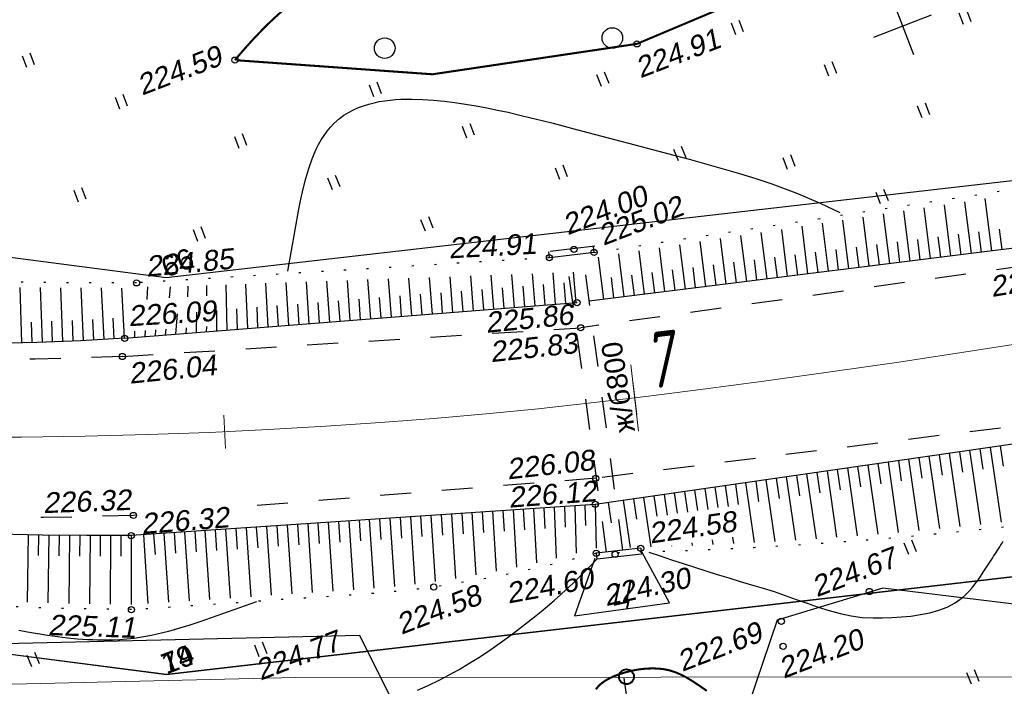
# Model space of a CAD drawing. Header units: millimetres. Extents: x -10 to 1169, y 1 to 1686.
# Tile 217 of 224: x 915 to 963, y 1532 to 1564. Entities that reach past the tile are written whole.
import ezdxf
from ezdxf.enums import TextEntityAlignment as Align
from ezdxf.lldxf.tags import DXFTag

# ---------------------------------------------------------------- set-up
doc = ezdxf.new("R2010")
doc.units = ezdxf.units.MM
for name, pattern in [('ADOT1', [1, 0, -1]), ('AHIDDEN1', [2, 0.5, -1.5]), ('AHIDDEN2', [3, 1.5, -1.5]), ('PHANTOM2', [1.25, 0.625, -0.125, 0.125, -0.125, 0.125, -0.125])]:
    doc.linetypes.add(name, pattern=pattern)
for name, color, linetype in [('CONTURS', 7, 'Continuous'), ('COORDS', 7, 'Continuous'), ('IZOLINES', 32, 'Continuous'), ('PDIGIT', 170, 'Continuous'), ('PICKETS', 7, 'Continuous'), ('Листы', 7, 'Continuous'), ('ОБЪЕКТЫ_АВТОДОРОГ', 7, 'Continuous'), ('Подписи пикетов', 170, 'Continuous'), ('УЧАСТКИ', 7, 'Continuous')]:
    doc.layers.add(name, color=color, linetype=linetype)
doc.layers.add('СВЯЗЬ', color=170, linetype='Связь', lineweight=30)
doc.styles.add('GPR', font='isocpeui.ttf', dxfattribs={"width": 0.8})
doc.styles.get("Standard").update_dxf_attribs({"font": 'arial.ttf'})
doc.styles.add('Подпись пикета', font='isocpeui.ttf', dxfattribs={"height": 2})
tags = doc.linetypes.add('газ', pattern='A,42.7,-5.08,["Г",Standard,S=2.54,R=0,X=-2.54,Y=-1.27],-3.81', length=51.59).pattern_tags.tags
tags[6] = DXFTag(74, 10)
doc.linetypes.add('Связь', pattern='A,12.5,[130,ltypeshp.shx,S=1,R=-30,X=0,Y=0.9],1,[130,ltypeshp.shx,S=1,R=-30,X=0,Y=0.9],1,[130,ltypeshp.shx,S=1,R=-30,X=0,Y=0.9],4.5', length=19)

# ---------------------------------------------------------------- blocks, each defined once
blk = doc.blocks.new('401')
at = {"layer": 'CONTURS'}
for p, q in [((0, 0), (0, 1.2)), ((0.8, 0), (0.8, 1.2))]:
    blk.add_line(p, q, dxfattribs=at)
blk = doc.blocks.new('372')
at = {"layer": 'CONTURS'}
blk.add_circle((0, 0), 1, dxfattribs=at)
blk = doc.blocks.new('пкк')
at = {"layer": 'ОБЪЕКТЫ_АВТОДОРОГ', "lineweight": 15, "ltscale": 200}
blk.add_line((-0.0110175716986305, -0.8223418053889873), (-0.0083168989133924, 0.8046021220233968), dxfattribs=at)
blk = doc.blocks.new('пк')
at = {"layer": 'ОБЪЕКТЫ_АВТОДОРОГ', "linetype": 'Continuous', "lineweight": 25, "xscale": 2, "yscale": 2, "zscale": 2}
blk.add_blockref('пкк', (0.0027216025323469, 0.0077388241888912), dxfattribs=at)

msp = doc.modelspace()

# ---------------------------------------------------------------- linework, layer by layer
at = {"linetype": 'Continuous', "lineweight": 40}
msp.add_circle((944.8497899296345, 1532.043923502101), 0.3621330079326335, dxfattribs=at)
at = {"layer": 'CONTURS', "lineweight": -2}
for p, q in [((961.6056264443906, 1552.600159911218), (961.2858280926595, 1555.113585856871)), ((962.5979568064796, 1552.7237740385), (962.2716654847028, 1555.262349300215)), ((958.628635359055, 1552.229317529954), (958.3230575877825, 1554.666491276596)), ((959.6209657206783, 1552.352931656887), (959.3112178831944, 1554.815610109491)), ((960.6132960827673, 1552.476545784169), (960.2988896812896, 1554.96465410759)), ((954.6593139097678, 1551.734861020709), (954.3680798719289, 1554.069657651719)), ((955.6516442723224, 1551.858475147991), (955.3570227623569, 1554.218896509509)), ((956.6439746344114, 1551.98208927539), (956.3458695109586, 1554.368120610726)), ((957.636304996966, 1552.105703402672), (957.3345719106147, 1554.517322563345)), ((951.6823228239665, 1551.364018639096), (951.4009454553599, 1553.621894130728)), ((952.6746531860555, 1551.487632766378), (952.3900233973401, 1553.771153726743)), ((953.6669835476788, 1551.611246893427), (953.3790729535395, 1553.920408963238)), ((962.1017916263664, 1552.661966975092), (961.9749369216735, 1553.653888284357)), ((963.0941219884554, 1552.78558110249), (962.9656918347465, 1553.777299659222)), ((948.7053317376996, 1550.993176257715), (948.4336215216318, 1553.174101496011)), ((949.6976620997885, 1551.116790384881), (949.4227392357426, 1553.32336720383)), ((950.6899924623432, 1551.240404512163), (950.4118486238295, 1553.472631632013)), ((958.1324701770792, 1552.167510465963), (958.0081912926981, 1553.15975779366)), ((959.1248005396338, 1552.291124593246), (959.0001987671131, 1553.283331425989)), ((960.1171309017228, 1552.414738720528), (959.992049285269, 1553.406885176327)), ((961.1094612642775, 1552.53835284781), (960.9836665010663, 1553.530409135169)), ((941.1077829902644, 1552.394680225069), (941.0736715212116, 1552.686054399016)), ((943.2758242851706, 1552.648495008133), (941.1077829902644, 1552.394680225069)), ((943.305008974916, 1552.947279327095), (941.136967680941, 1552.693464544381)), ((943.2758242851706, 1552.648495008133), (943.2417128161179, 1552.939869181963)), ((945.7283406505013, 1550.622333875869), (945.466242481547, 1552.726300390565)), ((946.720671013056, 1550.745948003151), (946.4553715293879, 1552.875567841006)), ((947.7130013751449, 1550.869562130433), (947.4444983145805, 1553.024834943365)), ((954.1631487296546, 1551.673053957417), (954.0393980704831, 1552.665367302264)), ((955.1554790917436, 1551.796668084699), (955.0316621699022, 1552.788973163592)), ((956.1478094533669, 1551.920282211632), (956.0238940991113, 1552.912575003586)), ((957.1401398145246, 1552.043896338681), (957.01607822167, 1553.036170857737)), ((943.743679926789, 1550.375105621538), (943.4879811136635, 1552.427764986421)), ((944.7360102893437, 1550.49871974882), (944.4771121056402, 1552.577032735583)), ((950.1938272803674, 1551.178597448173), (950.0701851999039, 1552.170924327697)), ((951.1861576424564, 1551.302211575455), (951.0625018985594, 1552.294536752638)), ((952.178488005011, 1551.425825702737), (952.0548120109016, 1552.418148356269)), ((953.1708183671, 1551.549439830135), (953.0471123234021, 1552.541758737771)), ((942.3999490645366, 1550.210022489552), (942.2831310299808, 1551.690108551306)), ((946.2245058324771, 1550.684140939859), (946.1008866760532, 1551.676470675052)), ((947.2168361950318, 1550.807755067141), (947.0932139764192, 1551.80008442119)), ((948.2091665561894, 1550.931369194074), (948.0855400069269, 1551.923698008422)), ((949.2014969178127, 1551.054983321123), (949.0778640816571, 1552.047311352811)), ((928.4433521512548, 1549.108476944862), (928.3167097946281, 1551.185366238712)), ((929.4402519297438, 1549.187158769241), (929.3045177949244, 1551.221094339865)), ((930.4371517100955, 1549.26584059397), (930.2964919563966, 1551.256964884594)), ((931.4340514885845, 1549.344522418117), (931.2912384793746, 1551.292927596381)), ((932.4309512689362, 1549.423204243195), (932.2878296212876, 1551.328950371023)), ((933.4278510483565, 1549.501886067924), (933.285647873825, 1551.365012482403)), ((934.4247508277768, 1549.580567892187), (934.284282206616, 1551.401100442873)), ((935.4216506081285, 1549.659249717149), (935.2834589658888, 1551.437205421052)), ((936.4185503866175, 1549.737931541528), (936.2829958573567, 1551.473321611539)), ((937.4154501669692, 1549.816613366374), (937.2827712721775, 1551.509445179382)), ((938.4123499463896, 1549.89529519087), (938.2827038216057, 1551.545573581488)), ((939.4092497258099, 1549.973977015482), (939.2827386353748, 1551.581705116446)), ((940.4061495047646, 1550.052658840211), (940.2828381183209, 1551.617838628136)), ((941.4030492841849, 1550.131340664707), (941.2829756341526, 1551.653973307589)), ((944.2398451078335, 1550.436912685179), (944.1162301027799, 1551.429242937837)), ((945.2321754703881, 1550.560526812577), (945.1085585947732, 1551.552856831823)), ((915.4733359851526, 1548.25698378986), (915.4034926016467, 1550.950854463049)), ((916.4729169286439, 1548.285930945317), (916.3861933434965, 1550.940497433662)), ((917.4721035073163, 1548.326256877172), (917.3722605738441, 1550.932469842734)), ((918.4712135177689, 1548.368437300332), (918.3591717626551, 1550.926815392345)), ((919.469683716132, 1548.423729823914), (919.3460371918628, 1550.923545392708)), ((920.4681539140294, 1548.479022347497), (920.3328319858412, 1550.922660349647)), ((921.5614979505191, 1550.371473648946), (921.5927453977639, 1550.984391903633)), ((922.6497545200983, 1550.438557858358), (922.7067036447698, 1550.98505167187)), ((923.5397229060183, 1550.493418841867), (923.5634137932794, 1551.014389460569)), ((924.4654914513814, 1550.550486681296), (924.4682408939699, 1551.046465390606)), ((925.4526528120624, 1548.872431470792), (925.4050104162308, 1551.080119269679)), ((926.4495525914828, 1548.951113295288), (926.3630197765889, 1551.114706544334)), ((927.4464523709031, 1549.029795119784), (927.3351618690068, 1551.149860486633)), ((936.9170002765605, 1549.777272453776), (936.8389959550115, 1550.77422547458)), ((937.9139000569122, 1549.855954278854), (937.8356731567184, 1550.852889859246)), ((938.9107998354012, 1549.934636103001), (938.8324178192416, 1550.931559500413)), ((939.9076996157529, 1550.013317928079), (939.829206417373, 1551.010232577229)), ((940.9045993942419, 1550.091999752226), (940.8260219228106, 1551.088907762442)), ((941.9014991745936, 1550.170681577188), (941.8228511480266, 1551.167584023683)), ((929.9387018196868, 1549.226499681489), (929.8701948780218, 1550.224150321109)), ((930.9356015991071, 1549.305181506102), (930.8638311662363, 1550.302602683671)), ((931.9325013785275, 1549.383863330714), (931.8585159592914, 1550.381122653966)), ((932.9294011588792, 1549.462545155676), (932.8539115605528, 1550.459691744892)), ((933.9263009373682, 1549.541226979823), (933.8497891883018, 1550.538295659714)), ((934.9232007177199, 1549.619908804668), (934.845993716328, 1550.616923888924)), ((935.9201004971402, 1549.698590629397), (935.8424198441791, 1550.695568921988)), ((923.9573031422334, 1548.754408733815), (923.983008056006, 1549.754078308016)), ((924.9542029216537, 1548.833090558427), (924.9463216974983, 1549.833059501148)), ((925.9511027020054, 1548.911772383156), (925.9204224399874, 1549.911301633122)), ((926.9480024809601, 1548.990454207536), (926.9018707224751, 1549.989389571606)), ((927.9449022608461, 1549.069136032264), (927.8883013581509, 1550.067532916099)), ((928.9418020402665, 1549.147817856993), (928.8781058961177, 1550.14578719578)), ((915.9731264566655, 1548.271457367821), (915.9438655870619, 1549.271029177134)), ((916.9725102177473, 1548.306093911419), (916.9370688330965, 1549.305465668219)), ((917.9716585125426, 1548.347347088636), (917.9306665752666, 1549.346506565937)), ((918.9704486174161, 1548.396083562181), (918.9239037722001, 1549.394999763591)), ((919.9689188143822, 1548.451376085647), (919.916604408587, 1549.450006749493)), ((922.9604033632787, 1548.675726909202), (923.0353451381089, 1549.672914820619)), ((920.9619453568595, 1548.525695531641), (920.9625888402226, 1548.831707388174)), ((921.4690436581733, 1548.557983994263), (921.4846391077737, 1548.863888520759)), ((921.9669462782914, 1548.595208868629), (921.9804332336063, 1548.894451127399)), ((922.46195347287, 1548.636385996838), (922.4921330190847, 1548.925994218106)), ((923.4588532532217, 1548.715067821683), (923.4711895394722, 1548.986346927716)), ((924.4557530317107, 1548.79374964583), (924.4571576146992, 1549.047125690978)), ((962.0157875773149, 1543.112186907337), (962.1608777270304, 1542.12276846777)), ((962.5106613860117, 1543.183600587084), (963.0456903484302, 1539.546294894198)), ((963.0055351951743, 1543.255014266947), (963.1517240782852, 1542.265757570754)), ((958.5516709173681, 1542.61229115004), (959.0545789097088, 1539.141213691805)), ((959.046544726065, 1542.683704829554), (959.1900678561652, 1541.69405786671)), ((959.5414185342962, 1542.755118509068), (960.0521517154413, 1539.236751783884)), ((960.0362923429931, 1542.826532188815), (960.1801492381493, 1541.83693368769)), ((960.5311661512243, 1542.897945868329), (961.0502232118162, 1539.332335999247)), ((961.0260399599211, 1542.969359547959), (961.1703924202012, 1541.979833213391)), ((961.5209137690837, 1543.040773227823), (962.0475178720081, 1539.43844662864)), ((955.0875542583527, 1542.112395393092), (955.2305290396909, 1541.122669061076)), ((955.5824280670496, 1542.183809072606), (956.0588344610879, 1538.886592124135)), ((956.0773018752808, 1542.25522275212), (956.2203459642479, 1541.265506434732)), ((956.5721756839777, 1542.326636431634), (957.0575369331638, 1538.969421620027)), ((957.0670494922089, 1542.398050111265), (957.2101961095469, 1541.408348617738)), ((957.5619233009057, 1542.469463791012), (958.0563025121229, 1539.052850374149)), ((958.0567971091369, 1542.540877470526), (958.2000954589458, 1541.551197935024)), ((952.1183114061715, 1541.683913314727), (952.2611856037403, 1540.694172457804)), ((952.613185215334, 1541.755326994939), (953.0573490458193, 1538.678634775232)), ((953.1080590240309, 1541.826740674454), (953.2509549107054, 1540.83700294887)), ((953.6029328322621, 1541.898154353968), (954.0583785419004, 1538.743893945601)), ((954.0978066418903, 1541.969568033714), (954.2407344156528, 1540.979834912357)), ((954.5926804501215, 1542.040981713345), (955.0585733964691, 1538.815240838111)), ((948.6541947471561, 1541.184017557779), (948.8004363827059, 1540.170698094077)), ((949.149068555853, 1541.255431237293), (949.2919109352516, 1540.265685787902)), ((949.6439423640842, 1541.326844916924), (949.7904621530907, 1540.311639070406)), ((950.1388161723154, 1541.398258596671), (950.2816654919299, 1540.408514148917)), ((950.6336899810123, 1541.469672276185), (951.0536436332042, 1538.560069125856)), ((951.1285637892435, 1541.541085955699), (951.271423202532, 1540.551342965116)), ((951.6234375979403, 1541.612499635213), (952.0554865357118, 1538.619351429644)), ((945.1900780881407, 1540.684121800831), (945.332907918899, 1539.694374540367)), ((945.6849518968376, 1540.755535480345), (946.0317142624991, 1538.352640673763)), ((946.1798257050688, 1540.826949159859), (946.3226574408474, 1539.837202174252)), ((946.6746995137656, 1540.898362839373), (946.820389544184, 1539.888816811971)), ((947.1695733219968, 1540.969776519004), (947.312407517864, 1539.980029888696)), ((947.664447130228, 1541.041190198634), (947.810412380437, 1540.029757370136)), ((948.1593209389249, 1541.112603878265), (948.3021585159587, 1540.122857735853)), ((939.8391814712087, 1540.180884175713), (939.8934230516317, 1539.182356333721)), ((940.3380531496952, 1540.214455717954), (940.4736838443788, 1537.573880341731)), ((940.836924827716, 1540.248027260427), (940.8837742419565, 1539.24912529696)), ((941.3357965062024, 1540.281598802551), (941.4404717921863, 1537.798478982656)), ((941.8346681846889, 1540.315170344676), (941.8717578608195, 1539.315858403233)), ((942.3335398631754, 1540.348741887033), (942.4067979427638, 1538.037780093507)), ((942.8324115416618, 1540.38231342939), (942.8583702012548, 1539.382650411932)), ((943.3312832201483, 1540.415884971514), (943.3731879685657, 1538.291948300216)), ((943.9675996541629, 1540.501931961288), (944.1104294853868, 1539.51218470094)), ((944.6952042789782, 1540.612708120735), (945.0249050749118, 1538.328013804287)), ((932.8549779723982, 1539.710882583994), (932.9214737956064, 1538.713095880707)), ((933.3538496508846, 1539.744454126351), (933.574319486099, 1536.429687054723)), ((933.8527213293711, 1539.778025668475), (933.9188883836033, 1538.780217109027)), ((934.3515930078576, 1539.8115972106), (934.5681263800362, 1536.53629397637)), ((934.8504646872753, 1539.845168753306), (934.916129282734, 1538.847327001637)), ((935.3493363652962, 1539.878740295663), (935.5597092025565, 1536.666760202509)), ((935.8482080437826, 1539.912311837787), (935.9130986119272, 1538.914419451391)), ((936.3470797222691, 1539.945883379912), (936.5489318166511, 1536.818635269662)), ((936.8459514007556, 1539.979454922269), (936.9096413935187, 1538.98148519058)), ((937.344823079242, 1540.013026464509), (937.5357865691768, 1536.985177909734)), ((937.8436947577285, 1540.04659800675), (937.9055128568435, 1539.048510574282)), ((938.3425664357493, 1540.080169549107), (938.5196162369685, 1537.166239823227)), ((938.8414381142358, 1540.113741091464), (938.9003196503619, 1539.115476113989)), ((939.3403097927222, 1540.147312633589), (939.4994026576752, 1537.36235147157)), ((925.8707744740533, 1539.240880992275), (925.9378807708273, 1538.243135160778)), ((926.3696461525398, 1539.2744525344), (926.5943970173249, 1535.932436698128)), ((926.8685178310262, 1539.308024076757), (926.9356048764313, 1538.310276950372)), ((927.367389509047, 1539.341595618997), (927.5917011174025, 1536.004963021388)), ((927.8662611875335, 1539.375167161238), (927.9333195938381, 1538.377418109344)), ((928.36513286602, 1539.408738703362), (928.5891797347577, 1536.074332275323)), ((928.8640045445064, 1539.442310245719), (928.9310201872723, 1538.444558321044)), ((929.3628762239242, 1539.475881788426), (929.5869952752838, 1536.137839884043)), ((929.861747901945, 1539.50945333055), (929.9286996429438, 1538.511697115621)), ((930.3606195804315, 1539.543024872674), (930.5848067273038, 1536.200130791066)), ((930.859491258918, 1539.576596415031), (930.9263473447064, 1538.578833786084)), ((931.3583629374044, 1539.610167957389), (931.5822706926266, 1536.265677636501)), ((931.8572346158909, 1539.643739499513), (931.9239470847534, 1538.645967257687)), ((932.3561062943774, 1539.677311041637), (932.5788882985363, 1536.340971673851)), ((915.7899189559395, 1538.93635212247), (915.7320681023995, 1535.665957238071)), ((916.2898553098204, 1538.928374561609), (916.274109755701, 1537.928498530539)), ((916.7897916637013, 1538.920397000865), (916.7443700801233, 1535.632773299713)), ((917.2897663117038, 1538.91536187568), (917.2775620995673, 1537.915436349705)), ((917.7897409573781, 1538.910326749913), (917.7547223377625, 1535.607257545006)), ((918.2897222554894, 1538.906002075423), (918.2806749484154, 1537.906043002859)), ((918.7897035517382, 1538.901677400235), (918.7648109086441, 1535.583017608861)), ((919.2897030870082, 1538.900995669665), (919.2837471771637, 1537.901013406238)), ((919.7897026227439, 1538.900313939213), (919.7749805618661, 1535.567764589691)), ((920.2897021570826, 1538.899632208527), (920.2868147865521, 1537.899636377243)), ((920.789701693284, 1538.89895047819), (920.7851389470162, 1535.552509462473)), ((921.3809293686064, 1538.938737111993), (921.6055306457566, 1535.601171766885)), ((921.8798010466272, 1538.97230865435), (921.9469416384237, 1537.974565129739)), ((922.3786727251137, 1539.005880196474), (922.603600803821, 1535.663209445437)), ((922.8775444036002, 1539.039451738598), (922.9446796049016, 1538.041707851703)), ((923.3764160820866, 1539.073023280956), (923.6015326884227, 1535.727260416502)), ((923.8752877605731, 1539.106594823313), (923.9424162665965, 1538.108850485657)), ((924.3741594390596, 1539.140166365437), (924.5993055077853, 1535.793585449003)), ((924.8730311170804, 1539.173737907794), (924.9401504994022, 1538.175992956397)), ((925.3719027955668, 1539.207309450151), (925.5969391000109, 1535.861826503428)), ((950.004730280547, 1538.827018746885), (950.0501418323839, 1538.512371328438)), ((945.5424926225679, 1538.285834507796), (943.3781194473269, 1538.041996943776)), ((945.5424926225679, 1538.285834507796), (945.5756512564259, 1538.002599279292)), ((947.0346390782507, 1538.404193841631), (947.0370052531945, 1538.387797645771)), ((948.0246661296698, 1538.545134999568), (948.042298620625, 1538.422954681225)), ((949.0146960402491, 1538.686076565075), (949.0465799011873, 1538.465150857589)), ((943.3781194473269, 1538.041996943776), (943.4123807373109, 1537.749343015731)), ((945.5855474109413, 1538.001595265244), (943.421174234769, 1537.757757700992))]:
    msp.add_line(p, q, dxfattribs=at)
at = {"layer": 'CONTURS', "linetype": 'ADOT1', "lineweight": -2}
msp.add_line((941.1077829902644, 1552.394680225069), (921.0483047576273, 1551.172852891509), dxfattribs=at)
at = {"layer": 'CONTURS', "color": 1, "linetype": 'газ', "lineweight": 15}
for p, q in [((898.7404541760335, 1531.309310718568), (928.7700151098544, 1532.008245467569)), ((970.133321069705, 1532.038074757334), (928.7665308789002, 1532.006728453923))]:
    msp.add_line(p, q, dxfattribs=at)
at = {"layer": 'CONTURS', "lineweight": 25}
msp.add_line((944.7216588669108, 1531.968255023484), (946.3780057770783, 1520.418233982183), dxfattribs=at)
at = {"layer": 'CONTURS', "linetype": 'AHIDDEN1', "const_width": 0.1}
msp.add_lwpolyline([(925.9143028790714, 1561.983152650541), (935.4251899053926, 1561.301870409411), (945.3575000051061, 1562.779390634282), (964.3016038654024, 1570.760448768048), (992.4059326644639, 1576.783165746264), (1018.830627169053, 1579.231549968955)], dxfattribs=at)
at = {"layer": 'CONTURS', "linetype": 'AHIDDEN1', "const_width": 0.1, "flags": 128}
msp.add_lwpolyline([(925.8307422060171, 1561.989138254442), (925.9977566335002, 1562.189405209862), (926.1668088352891, 1562.387447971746), (926.3378988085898, 1562.583266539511), (926.5110265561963, 1562.776860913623), (926.6861920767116, 1562.968231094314), (926.8633953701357, 1563.157377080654), (927.0426364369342, 1563.344298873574), (927.2239152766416, 1563.528996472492), (927.4072318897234, 1563.711469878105), (927.5925862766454, 1563.8917190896), (927.9370264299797, 1564.212323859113), (928.2911809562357, 1564.522913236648), (928.6537786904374, 1564.824622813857), (929.0235484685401, 1565.118588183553), (929.3992191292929, 1565.405944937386), (929.7795195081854, 1565.687828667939), (930.1631784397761, 1565.965374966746), (930.5489247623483, 1566.239719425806), (930.9354873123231, 1566.511997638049), (931.3215949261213, 1566.78334519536), (931.7773122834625, 1567.061985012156), (932.3017063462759, 1567.322161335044), (932.8665736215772, 1567.570034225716), (933.4437106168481, 1567.81176374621), (934.0049138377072, 1568.053509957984), (934.5219797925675, 1568.301432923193), (934.9667049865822, 1568.561692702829), (935.3108859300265, 1568.840449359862), (935.5263191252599, 1569.143862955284), (935.5848010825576, 1569.478093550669), (935.5329242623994, 1569.695252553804), (935.4206084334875, 1569.920366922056), (935.2594408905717, 1570.152609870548), (935.061008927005, 1570.391154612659), (934.8368998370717, 1570.635174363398), (934.5987009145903, 1570.883842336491), (934.3579994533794, 1571.136331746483), (934.126382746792, 1571.391815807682), (933.9154380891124, 1571.64946773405), (933.7367527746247, 1571.908460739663), (933.6119800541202, 1572.115825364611), (933.4899512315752, 1572.325681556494), (933.3709027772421, 1572.537845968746), (933.2550711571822, 1572.752135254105), (933.1426928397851, 1572.968366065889), (933.0340042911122, 1573.186355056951), (932.929241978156, 1573.405918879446), (932.8286423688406, 1573.626874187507), (932.73244193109, 1573.849037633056), (932.6408771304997, 1574.072225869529), (932.4840022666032, 1574.485401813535), (932.340902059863, 1574.903477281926), (932.2115765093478, 1575.326452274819), (932.0960256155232, 1575.754326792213), (931.9942493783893, 1576.187100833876), (931.9062477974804, 1576.62477440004), (931.8320208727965, 1577.067347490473), (931.771568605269, 1577.514820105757), (931.724890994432, 1577.967192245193), (931.6919880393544, 1578.424463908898)], dxfattribs=at)
at = {"layer": 'CONTURS', "linetype": 'ADOT1', "flags": 128}
for points in [[(943.2758242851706, 1552.648495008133), (966.5327917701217, 1556.158157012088), (988.8275772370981, 1560.145747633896), (1011.578531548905, 1564.867582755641), (1033.118991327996, 1570.77003127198)], [(921.0483047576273, 1551.172852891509), (920.036364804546, 1551.172055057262), (919.0244833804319, 1551.17376161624), (918.0126604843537, 1551.177972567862), (917.000896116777, 1551.184687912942), (915.9891902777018, 1551.193907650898), (914.9775429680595, 1551.20563178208), (913.9659541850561, 1551.219860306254), (912.9544239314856, 1551.236593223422), (911.9429522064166, 1551.255830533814), (910.9315390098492, 1551.277572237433), (909.81548367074, 1551.297732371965), (908.6979721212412, 1551.310492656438), (907.5796589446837, 1551.320329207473), (906.461198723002, 1551.33171814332), (905.3432460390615, 1551.349135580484), (904.226455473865, 1551.3770576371), (903.1114816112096, 1551.419960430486), (901.998979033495, 1551.482320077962), (900.8896023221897, 1551.568612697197), (899.7840060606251, 1551.683314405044), (898.4900493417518, 1551.860306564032), (897.201436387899, 1552.079731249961), (895.9172108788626, 1552.334038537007), (894.6364164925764, 1552.61567849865), (893.358096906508, 1552.917101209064), (892.081295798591, 1553.230756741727), (890.8050568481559, 1553.549095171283), (889.5284237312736, 1553.864566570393), (888.2504401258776, 1554.169621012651), (886.9701497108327, 1554.456708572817), (885.9746047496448, 1554.669718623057), (884.9787030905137, 1554.881140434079), (883.9825781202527, 1555.091564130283), (882.9863632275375, 1555.301579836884), (881.9901917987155, 1555.511777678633), (880.9941972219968, 1555.722747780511), (879.9985128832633, 1555.935080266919), (879.0032721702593, 1556.149365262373), (878.0086084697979, 1556.366192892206), (877.0146551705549, 1556.586153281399), (875.1284776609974, 1557.010403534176), (873.2437398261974, 1557.440986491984), (871.3604416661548, 1557.877902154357), (869.4785831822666, 1558.321150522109), (867.5981643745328, 1558.770731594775), (865.7191852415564, 1559.226645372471), (863.8416457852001, 1559.688891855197), (861.9655460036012, 1560.157471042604), (860.0908858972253, 1560.632382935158), (858.2176654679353, 1561.113627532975)], [(1014.524875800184, 1551.139654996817), (1012.217470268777, 1550.365096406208), (1009.904778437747, 1549.612386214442), (1007.586800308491, 1548.881524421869), (1005.263535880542, 1548.172511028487), (1002.934985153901, 1547.48534603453), (1000.601148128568, 1546.820029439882), (998.2620248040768, 1546.176561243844), (995.9176151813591, 1545.554941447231), (993.5679192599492, 1544.955170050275), (991.2129370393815, 1544.377247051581), (988.992524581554, 1543.851245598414), (986.7664987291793, 1543.340880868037), (984.535261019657, 1542.847734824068), (982.2992129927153, 1542.373389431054), (980.0587561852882, 1541.919426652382), (977.8142921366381, 1541.487428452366), (975.5662223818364, 1541.078976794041), (973.3149484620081, 1540.695653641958), (971.0608719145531, 1540.339040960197), (968.804394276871, 1540.010720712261), (966.280510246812, 1539.67570888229), (963.7524610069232, 1539.371394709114), (961.220246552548, 1539.09777819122), (958.6838668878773, 1538.854859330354), (956.1433220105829, 1538.642638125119), (953.5986119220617, 1538.461114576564), (951.0497366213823, 1538.310288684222), (948.4966961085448, 1538.190160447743), (945.9394903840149, 1538.100729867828), (943.3781194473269, 1538.041996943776)], [(920.8014189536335, 1535.302258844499), (918.6377081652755, 1535.334914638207), (916.4765388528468, 1535.389471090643), (914.3179110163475, 1535.465928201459), (912.1618246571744, 1535.56428597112), (910.0082797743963, 1535.684544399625), (907.8572763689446, 1535.826703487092), (905.7088144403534, 1535.990763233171), (903.5628939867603, 1536.176723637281), (901.4195150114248, 1536.384584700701), (899.2786775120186, 1536.614346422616), (896.8479379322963, 1536.904694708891), (894.4193637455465, 1537.227422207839), (891.9934338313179, 1537.580775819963), (889.5706270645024, 1537.963002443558), (887.1514223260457, 1538.372348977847), (884.7362984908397, 1538.807062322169), (882.325734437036, 1539.265389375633), (879.9202090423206, 1539.745577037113), (877.5202011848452, 1540.245872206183), (875.12618974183, 1540.7645217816), (873.0433327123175, 1541.232784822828), (870.964185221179, 1541.718112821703), (868.888747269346, 1542.220505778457), (866.8170188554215, 1542.739963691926), (864.748999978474, 1543.276486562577), (862.6846906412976, 1543.830074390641), (860.6240908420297, 1544.400727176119), (858.5672005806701, 1544.988444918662), (856.5140198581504, 1545.593227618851), (854.4645486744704, 1546.215075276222)], [(943.3781194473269, 1538.041996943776), (942.5957436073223, 1537.833723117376), (941.8119388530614, 1537.635341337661), (941.0267051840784, 1537.44685160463), (940.2400425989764, 1537.268253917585), (939.451951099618, 1537.099548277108), (938.6624306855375, 1536.940734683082), (937.8714813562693, 1536.791813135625), (937.0791031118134, 1536.652783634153), (936.2852959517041, 1536.523646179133), (935.4900598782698, 1536.404400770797), (934.7141922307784, 1536.301477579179), (933.9360918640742, 1536.213569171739), (933.1561356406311, 1536.138255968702), (932.3747004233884, 1536.073118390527), (931.5921630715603, 1536.015736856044), (930.808900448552, 1535.963691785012), (930.0252894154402, 1535.91456359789), (929.2417068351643, 1535.865932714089), (928.4585295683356, 1535.815379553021), (927.6761344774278, 1535.76048453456), (926.9890005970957, 1535.710131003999), (926.3017916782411, 1535.66078435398), (925.6145077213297, 1535.612444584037), (924.9271487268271, 1535.565111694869), (924.2397146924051, 1535.518785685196), (923.5522056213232, 1535.473466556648), (922.8646215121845, 1535.429154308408), (922.1769623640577, 1535.385848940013), (921.4892281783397, 1535.343550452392), (920.8014189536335, 1535.302258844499)]]:
    msp.add_lwpolyline(points, dxfattribs=at)
at = {"layer": 'CONTURS', "linetype": 'Continuous'}
for points in [[(1033.815275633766, 1568.370158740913), (1012.050685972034, 1562.16423238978), (989.308065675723, 1557.122110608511), (966.9142132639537, 1553.261448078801), (943.0415394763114, 1550.287640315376)], [(920.4681539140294, 1548.479022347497), (942.4504450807, 1550.214007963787)], [(943.3312832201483, 1540.415884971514), (920.789701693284, 1538.89895047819)]]:
    msp.add_lwpolyline(points, dxfattribs=at)
at = {"layer": 'CONTURS', "linetype": 'Continuous', "flags": 128}
for points in [[(1013.41544194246, 1553.703348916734), (990.7175173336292, 1548.391317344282), (968.2233111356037, 1544.007975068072), (943.3312832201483, 1540.415884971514)], [(920.4681539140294, 1548.479022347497), (918.3475271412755, 1548.36158788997), (916.229900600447, 1548.276123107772), (914.1152742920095, 1548.222628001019)], [(920.789701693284, 1538.89895047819), (918.6265030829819, 1538.901899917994), (916.464878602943, 1538.923669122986), (914.3048282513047, 1538.964258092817)]]:
    msp.add_lwpolyline(points, dxfattribs=at)
at = {"layer": 'CONTURS', "linetype": 'AHIDDEN2'}
for points in [[(943.8809950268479, 1538.098650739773), (941.9025962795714, 1552.742691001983)], [(944.6761601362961, 1538.188233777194), (942.6953939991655, 1552.8497973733)]]:
    msp.add_lwpolyline(points, dxfattribs=at)
at = {"layer": 'CONTURS', "linetype": 'AHIDDEN2', "flags": 128}
for points in [[(967.2763671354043, 1552.431410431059), (966.9674851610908, 1552.383206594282), (942.6264774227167, 1548.990850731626)], [(920.3636871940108, 1547.595930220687), (942.6264774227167, 1548.990850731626)], [(920.3636871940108, 1547.595930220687), (918.2391742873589, 1547.516528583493), (916.1175877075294, 1547.466497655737), (913.9989274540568, 1547.445837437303), (911.8831935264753, 1547.45454792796), (909.7703859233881, 1547.492629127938), (907.6605046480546, 1547.560081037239), (905.553549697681, 1547.656903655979), (903.837817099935, 1547.759808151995)], [(963.0192747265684, 1544.123382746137), (943.357961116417, 1541.685792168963)], [(943.357961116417, 1541.685792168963), (925.627469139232, 1540.257447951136)], [(920.9006919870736, 1539.8766652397), (918.7149155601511, 1539.815015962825), (916.5314131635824, 1539.779124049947), (914.3501847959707, 1539.768989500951), (912.1712304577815, 1539.784612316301), (909.9945501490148, 1539.825992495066), (907.820143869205, 1539.893130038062), (905.6480116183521, 1539.986024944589), (904.2857964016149, 1540.060513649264)], [(920.9913359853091, 1539.883967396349), (920.9006919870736, 1539.8766652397)]]:
    msp.add_lwpolyline(points, dxfattribs=at)
at = {"layer": 'COORDS', "lineweight": -2}
for p, q in [((958.8037221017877, 1562.248847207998), (957.7286182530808, 1565.049588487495)), ((956.8657995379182, 1563.111665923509), (959.6665408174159, 1564.1867697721))]:
    msp.add_line(p, q, dxfattribs=at)
at = {"layer": 'IZOLINES'}
for points in [[(928.3997154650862, 1551.734444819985), (928.747358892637, 1553.742057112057), (928.9317595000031, 1554.743852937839), (929.033546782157, 1555.242837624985), (929.1454775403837, 1555.739541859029), (929.2712100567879, 1556.232741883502), (929.4153212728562, 1556.720543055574), (929.5834945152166, 1557.19996485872), (929.6787591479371, 1557.435334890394), (929.7827509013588, 1557.666819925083), (929.8964533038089, 1557.893481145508), (930.0208298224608, 1558.114190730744), (930.1567428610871, 1558.327638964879), (930.3048599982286, 1558.532368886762), (930.4655539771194, 1558.726850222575), (930.63881918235, 1558.90959251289), (930.9069733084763, 1559.147518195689), (930.9128286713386, 1559.152230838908), (930.9127421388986, 1559.152268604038), (931.1274353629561, 1559.310099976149), (931.3528002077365, 1559.451249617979), (931.5872398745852, 1559.575702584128), (931.8291098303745, 1559.68397041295), (932.0768923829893, 1559.77689235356), (932.3292625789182, 1559.85550803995), (932.5851099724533, 1559.92094902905), (932.8435310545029, 1559.974358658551), (933.103806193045, 1560.016839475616), (933.3653709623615, 1560.049422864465), (933.6277876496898, 1560.073054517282), (933.8907197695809, 1560.088590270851), (934.1539105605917, 1560.096798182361), (934.4171654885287, 1560.098364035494), (934.9431171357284, 1560.083952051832), (935.4678788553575, 1560.049493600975), (935.9910853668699, 1559.998255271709), (936.5125768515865, 1559.932844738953), (937.0323144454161, 1559.855364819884), (937.5503306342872, 1559.767534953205), (938.0667003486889, 1559.670784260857), (938.581524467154, 1559.566323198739), (939.0949207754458, 1559.455199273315), (939.6696297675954, 1559.323682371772), (939.6720255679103, 1559.323120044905), (939.676817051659, 1559.321994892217), (939.6720667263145, 1559.323017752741), (940.2109840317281, 1559.19393440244), (940.7487908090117, 1559.060349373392), (941.2856978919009, 1558.923222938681), (942.3576020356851, 1558.641689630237), (943.9588201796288, 1558.213752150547), (943.9587119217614, 1558.213661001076), (945.5578769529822, 1557.790209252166), (947.157969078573, 1557.370272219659), (947.9574035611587, 1557.158005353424), (948.7556084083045, 1556.941217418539), (949.5518067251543, 1556.717293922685), (950.3450735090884, 1556.483410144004), (951.1343047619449, 1556.236579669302), (951.5270332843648, 1556.107340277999), (951.918263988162, 1555.973699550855), (952.3078021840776, 1555.835276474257), (952.6954405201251, 1555.691701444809), (953.080961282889, 1555.542624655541), (953.4641395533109, 1555.38772461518), (953.8447476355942, 1555.226717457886), (954.2225608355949, 1555.059366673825), (954.5973645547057, 1554.885492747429), (954.9084837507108, 1554.734927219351), (955.2070269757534, 1554.584925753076)], [(945.9394903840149, 1538.100729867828), (946.4911246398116, 1537.913775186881), (947.0434927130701, 1537.729328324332), (947.5965946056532, 1537.547389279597), (948.1504303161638, 1537.36795805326), (948.7049998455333, 1537.191034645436), (949.2603031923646, 1537.016619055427), (949.8163403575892, 1536.844711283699), (950.3731113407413, 1536.675311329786), (950.9306161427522, 1536.50841919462), (951.4888547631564, 1536.344034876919), (952.0211836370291, 1536.177587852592), (952.554200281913, 1535.994392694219), (953.0878951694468, 1535.802601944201), (953.6222587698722, 1535.610368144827), (954.1572815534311, 1535.425843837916), (954.692953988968, 1535.257181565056), (955.2292665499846, 1535.112533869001), (955.7662097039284, 1535.000053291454), (956.303773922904, 1534.927892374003), (956.8419496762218, 1534.904203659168), (957.2819106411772, 1534.909532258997), (957.737621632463, 1534.923266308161), (958.2025057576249, 1534.949847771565), (958.6699861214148, 1534.993718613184), (959.133485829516, 1535.059320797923), (959.5864279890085, 1535.151096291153), (960.0222357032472, 1535.273487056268), (960.4343320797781, 1535.430935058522), (960.8161402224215, 1535.627882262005), (961.161083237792, 1535.868770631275), (961.3260397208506, 1536.015096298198), (961.482434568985, 1536.176024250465), (961.6314144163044, 1536.349232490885), (961.7741258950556, 1536.532399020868), (961.9117156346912, 1536.723201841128), (962.0453302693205, 1536.919318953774), (962.1761164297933, 1537.118428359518), (962.3052207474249, 1537.318208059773), (962.4337898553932, 1537.516336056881), (962.5629703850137, 1537.710490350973), (962.6240707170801, 1537.801037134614), (962.6847107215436, 1537.891906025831), (962.7448903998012, 1537.983097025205), (962.8046097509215, 1538.07461013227), (962.8638687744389, 1538.166445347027), (962.9226674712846, 1538.25860266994), (962.9810058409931, 1538.351082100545), (963.0388838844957, 1538.443883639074), (963.0963016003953, 1538.537007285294), (963.1532589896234, 1538.630453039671)], [(934.6905952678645, 1531.383908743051), (935.2198892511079, 1531.62304796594), (935.742534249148, 1531.875608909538), (936.2340596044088, 1532.130354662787), (936.7197830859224, 1532.400121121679), (937.1996086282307, 1532.68368407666), (937.6734401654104, 1532.979819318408), (938.1411816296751, 1533.287302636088), (938.6027369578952, 1533.604909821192), (939.0580100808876, 1533.931416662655), (939.5069049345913, 1534.265598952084), (939.9493254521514, 1534.606232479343), (940.38517556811, 1534.952093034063), (940.7035369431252, 1535.211895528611), (941.0184225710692, 1535.476125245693), (941.3298324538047, 1535.744782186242), (941.6377665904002, 1536.017866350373), (941.9422249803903, 1536.295377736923), (942.2432076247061, 1536.577316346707), (942.5407145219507, 1536.863682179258), (942.8347456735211, 1537.154475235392), (943.1253010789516, 1537.449695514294), (943.4123807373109, 1537.749343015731)], [(915.3320492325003, 1534.313550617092), (915.7505063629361, 1534.230389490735), (916.2377382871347, 1534.141686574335), (916.2474129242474, 1534.140018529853), (916.2474173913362, 1534.140017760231), (916.2474263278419, 1534.140016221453), (916.2474441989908, 1534.140013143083), (916.2479912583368, 1534.140164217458), (916.7282042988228, 1534.061926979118), (917.209855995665, 1533.993672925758), (917.6928022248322, 1533.936088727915), (918.1768842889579, 1533.890213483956), (918.419311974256, 1533.872030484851), (918.6619513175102, 1533.857235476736), (918.9047613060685, 1533.846010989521), (919.1476931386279, 1533.838555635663), (919.3906887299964, 1533.835086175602), (919.6336789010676, 1533.835838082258), (919.8765814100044, 1533.841063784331), (920.2306562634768, 1533.857259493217), (920.2330654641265, 1533.857406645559), (920.2330657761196, 1533.857406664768), (920.2330663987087, 1533.857406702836), (920.2330676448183, 1533.857406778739), (920.2330701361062, 1533.857406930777), (920.2330751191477, 1533.85740723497), (920.2328436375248, 1533.856841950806), (920.5829153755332, 1533.884225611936), (920.9317772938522, 1533.922289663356), (920.931952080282, 1533.922312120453), (920.9319976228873, 1533.921830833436), (921.2138355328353, 1533.961564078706), (921.4945552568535, 1534.008127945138), (921.7739799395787, 1534.061596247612), (922.0520585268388, 1534.121429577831), (922.3287882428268, 1534.187036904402), (922.6042006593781, 1534.257833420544), (922.9036664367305, 1534.340469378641), (922.9008547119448, 1534.339454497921), (923.1507960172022, 1534.412689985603), (923.6479968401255, 1534.567688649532), (924.1419393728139, 1534.732576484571), (926.8944993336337, 1535.703345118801)]]:
    msp.add_lwpolyline(points, dxfattribs=at)
at = {"layer": 'IZOLINES', "const_width": 0.1}
msp.add_lwpolyline([(948.7544322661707, 1531.354639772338), (948.5064576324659, 1531.529753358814), (948.2551999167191, 1531.702003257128), (948.0002934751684, 1531.866667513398), (947.7413726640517, 1532.019024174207), (947.478071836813, 1532.154351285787), (947.2100253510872, 1532.267926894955), (946.936867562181, 1532.355029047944), (946.6582328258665, 1532.410935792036), (946.5116655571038, 1532.428069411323), (946.3621685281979, 1532.439660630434), (946.2104725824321, 1532.445794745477), (946.0573085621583, 1532.446557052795), (945.9034073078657, 1532.442032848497), (945.7494996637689, 1532.432307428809), (945.5963164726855, 1532.41746609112), (945.4445885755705, 1532.397594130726), (945.2950468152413, 1532.372776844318), (945.1484220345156, 1532.343099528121), (944.9719145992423, 1532.301735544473), (944.7910148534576, 1532.25413577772), (944.6083489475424, 1532.199867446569), (944.4265430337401, 1532.138497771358), (944.2482232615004, 1532.069593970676), (944.0760157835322, 1531.992723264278), (943.912546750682, 1531.907452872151), (943.7604423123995, 1531.813350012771), (943.6223286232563, 1531.709981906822), (943.5008318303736, 1531.596915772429), (943.3608801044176, 1531.432406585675)], dxfattribs=at)
at = {"layer": 'PICKETS', "color": 7, "lineweight": -2}
for centre in [(945.3575000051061, 1562.779390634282), (925.8307422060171, 1561.989138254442), (942.2989951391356, 1552.796244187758), (943.2758242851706, 1552.648495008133), (941.1077829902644, 1552.394680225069), (921.0483047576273, 1551.172852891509), (942.4504450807, 1550.214007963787), (942.6264774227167, 1548.990850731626), (920.4681539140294, 1548.479022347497), (920.3636871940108, 1547.595930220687), (943.357961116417, 1541.685792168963), (943.3312832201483, 1540.415884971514), (920.9006919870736, 1539.8766652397), (920.789701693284, 1538.89895047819), (945.5424926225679, 1538.285834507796), (943.3781194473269, 1538.041996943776), (944.298940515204, 1537.992716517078), (935.4900598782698, 1536.404400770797), (956.64864914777, 1536.183273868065), (920.8014189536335, 1535.302258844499), (952.3697440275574, 1534.731419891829), (952.4610647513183, 1533.519661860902)]:
    msp.add_circle(centre, 0.15, dxfattribs=at)
at = {"layer": 'Листы'}
msp.add_lwpolyline([(943.3186435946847, 1537.78610406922), (942.3203297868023, 1534.997654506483), (946.9331023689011, 1535.629007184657), (945.6137047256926, 1538.076340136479)], dxfattribs=at)
at = {"layer": 'ОБЪЕКТЫ_АВТОДОРОГ', "color": 0, "linetype": 'PHANTOM2', "lineweight": 15, "ltscale": 200}
msp.add_lwpolyline([(912.3395055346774, 1543.680220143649), (915.4622117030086, 1543.678760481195), (918.5547770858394, 1543.72074355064), (921.5981122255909, 1543.800722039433), (924.5731276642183, 1543.913248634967), (927.4607339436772, 1544.052876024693), (930.2418416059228, 1544.214156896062), (932.9074218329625, 1544.393143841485), (935.4886883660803, 1544.591889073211), (938.0269155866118, 1544.813944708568), (940.563377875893, 1545.062862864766), (943.1393496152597, 1545.342195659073), (945.7961051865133, 1545.655495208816), (948.5749189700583, 1546.006313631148), (951.517065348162, 1546.398203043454), (954.6528874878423, 1546.833918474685), (957.9690037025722, 1547.313026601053), (961.4411010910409, 1547.834297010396), (965.0448667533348, 1548.396499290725)], dxfattribs=at)
at = {"layer": 'СВЯЗЬ', "color": 5, "linetype": 'Связь', "lineweight": 30}
msp.add_lwpolyline([(1140.179382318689, 1586.199754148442), (1135.189643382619, 1584.48787438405), (1078.159897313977, 1548.525693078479), (1066.453943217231, 1542.911715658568), (1027.162926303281, 1530.909758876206), (1015.713752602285, 1529.221699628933), (957.2967789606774, 1536.353572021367), (952.1666802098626, 1534.784508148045), (950.0980916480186, 1528.67341911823), (940.4998394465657, 1526.030786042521), (934.4595619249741, 1528.921166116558), (931.8945113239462, 1534.041267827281), (898.0297614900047, 1533.250803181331), (861.2740868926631, 1538.816658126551), (824.7460605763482, 1550.10762570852), (804.7234687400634, 1554.371550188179), (788.0329882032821, 1555.345067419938), (752.037041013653, 1551.688873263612), (619.1411896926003, 1544.959815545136), (587.6935546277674, 1543.134910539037), (552.0343895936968, 1543.134910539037)], dxfattribs=at)
at = {"layer": 'УЧАСТКИ', "color": 6, "linetype": 'Continuous', "lineweight": -2}
for p, q in [((922.4937865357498, 1551.417089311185), (871.2467045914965, 1558.095344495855)), ((966.8576068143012, 1556.503497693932), (922.4937865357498, 1551.417089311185)), ((867.1126466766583, 1539.37010844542), (922.4991210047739, 1532.149238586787)), ((922.4991210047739, 1532.149238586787), (871.5714424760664, 1538.693026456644)), ((970.1651004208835, 1537.646311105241), (922.4991210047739, 1532.149238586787)), ((922.4991210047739, 1532.149238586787), (970.1651004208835, 1537.646311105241))]:
    msp.add_line(p, q, dxfattribs=at)

# ---------------------------------------------------------------- block references
at = {"layer": 'CONTURS', "lineweight": -2, "xscale": 0.5, "yscale": 0.5, "zscale": 0.5, "rotation": 21}
for name, p in [('401', (961.2231702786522, 1563.711730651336)), ('372', (944.1624783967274, 1563.065824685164)), ('401', (950.1662879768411, 1563.216398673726)), ('372', (933.1055960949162, 1562.57049270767)), ('401', (915.7218421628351, 1561.62490705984)), ('401', (954.6881072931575, 1561.203155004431)), ('401', (943.6312249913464, 1560.707823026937)), ('401', (932.5743426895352, 1560.212491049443)), ('401', (920.2436614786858, 1559.611663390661)), ('401', (959.2099266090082, 1559.189911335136)), ('401', (937.0961620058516, 1558.199247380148)), ('401', (926.0392797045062, 1557.703915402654)), ('401', (947.3706553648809, 1557.095809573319)), ('401', (952.6748636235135, 1556.681335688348)), ('401', (941.617981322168, 1556.186003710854)), ('401', (930.5610990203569, 1555.69067173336)), ('401', (918.2304178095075, 1555.089844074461)), ('401', (957.1972914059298, 1555.005324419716)), ('401', (935.0829183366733, 1553.677428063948)), ('401', (924.0260360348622, 1553.182096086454)), ('401', (958.5596165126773, 1537.974422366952)), ('401', (927.0136115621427, 1533.015275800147)), ('401', (915.9567292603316, 1532.519943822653)), ('401', (961.6053790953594, 1531.676966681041))]:
    msp.add_blockref(name, p, dxfattribs=at)
at = {"layer": 'ОБЪЕКТЫ_АВТОДОРОГ', "color": 0, "linetype": 'PHANTOM2', "lineweight": 15}
for name, p, rotation in [('пк', (945.2633812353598, 1545.59267340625), 6.725578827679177), ('пкк', (945.2633812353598, 1545.59267340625), 6.725578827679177), ('пкк', (925.3358769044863, 1543.950130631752), 2.768325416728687)]:
    msp.add_blockref(name, p, dxfattribs=dict(at, rotation=rotation))

# ---------------------------------------------------------------- texts
at = {"layer": 'CONTURS', "lineweight": -2}
msp.add_text('ж/б800', height=0.9999999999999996, rotation=98.67519676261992, dxfattribs=at).set_placement((945.2684485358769, 1543.97662158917))
at = {"layer": 'PDIGIT', "color": 7, "lineweight": -2}
for s, height, rotation, oblique, p in [('224.91', 1, 20.99999999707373, 10, (945.5245568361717, 1561.099675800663)), ('224.59', 1, 20.99999999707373, 10, (921.3156565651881, 1560.261402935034)), ('224.00', 1, 20.99999999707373, 10, (941.9882181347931, 1553.475882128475)), ('225.02', 1, 20.99999999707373, 10, (943.7231706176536, 1552.966323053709)), ('224.91', 1.000000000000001, 3.052611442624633, 10, (936.2305679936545, 1552.359892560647)), ('224.85', 1, 5.350395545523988, 10, (921.5487192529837, 1551.468626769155)), ('225.72', 1, 9.311488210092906, 10, (962.606573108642, 1550.483505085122)), ('226.09', 1, 3.527462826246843, 10, (920.675760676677, 1549.06453379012)), ('225.86', 1.000000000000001, 5.640160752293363, 9.999999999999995, (938.0451337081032, 1548.743170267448)), ('225.83', 1, 6.063705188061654, 9.999999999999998, (938.2693175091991, 1547.318857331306)), ('226.04', 1, 5.772093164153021, 10.00000000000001, (920.7231891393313, 1546.272190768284)), ('226.08', 1.000000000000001, 6.277265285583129, 10.00000000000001, (939.0864390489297, 1541.62483245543)), ('226.32', 1.000000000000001, 2.14174089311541, 9.999999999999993, (916.5224174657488, 1539.987256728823)), ('226.12', 1.000000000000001, 4.30369509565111, 10.00000000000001, (939.1543141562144, 1540.251683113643)), ('226.32', 1, 4.460427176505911, 9.999999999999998, (921.313291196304, 1538.971704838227)), ('224.58', 0.9999999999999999, 8.102237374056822, 10.00000000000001, (946.0124398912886, 1538.51122654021)), ('224.67', 1, 20.99999999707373, 10, (954.0905943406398, 1535.897282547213)), ('224.60', 1, 10.46537595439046, 10.00000000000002, (939.1117302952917, 1535.595314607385)), ('224.30', 1, 12.53253149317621, 10, (943.8588112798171, 1535.471112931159)), ('224.58', 1, 20.99999999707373, 10, (933.9129904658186, 1534.076819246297)), ('225.11', 1, 358.0674567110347, 9.999999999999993, (916.7390624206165, 1534.069695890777)), ('222.69', 1, 20.99999999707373, 10, (947.554432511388, 1532.275286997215)), ('224.77', 1, 20.99999999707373, 10, (927.0681374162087, 1531.847616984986)), ('224.20', 1, 20.99999999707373, 10, (952.4818040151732, 1531.942479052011))]:
    msp.add_text(s, height=height, rotation=rotation, dxfattribs=dict(at, oblique=oblique)).set_placement(p)
at = {"layer": 'ОБЪЕКТЫ_АВТОДОРОГ', "style": 'GPR', "width": 0.7000000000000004}
msp.add_text('7', height=2.722458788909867, rotation=6.725578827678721, dxfattribs=at).set_placement((946.5413549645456, 1546.087185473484), align=Align.CENTER)
at = {"layer": 'Подписи пикетов', "color": 7, "style": 'Подпись пикета', "oblique": 10}
msp.add_text('Ц', height=1, rotation=12.53253149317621, dxfattribs=at).set_placement((944.1159058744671, 1535.457858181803))
at = {"layer": 'УЧАСТКИ', "color": 6, "lineweight": -2}
for s, p in [('66', (922.4937865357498, 1551.417089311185)), ('79', (922.4991210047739, 1532.149238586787)), ('14', (922.4991210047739, 1532.149238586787))]:
    msp.add_text(s, height=1, rotation=20.99999999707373, dxfattribs=at).set_placement(p)

doc.saveas('drawing.dxf')
